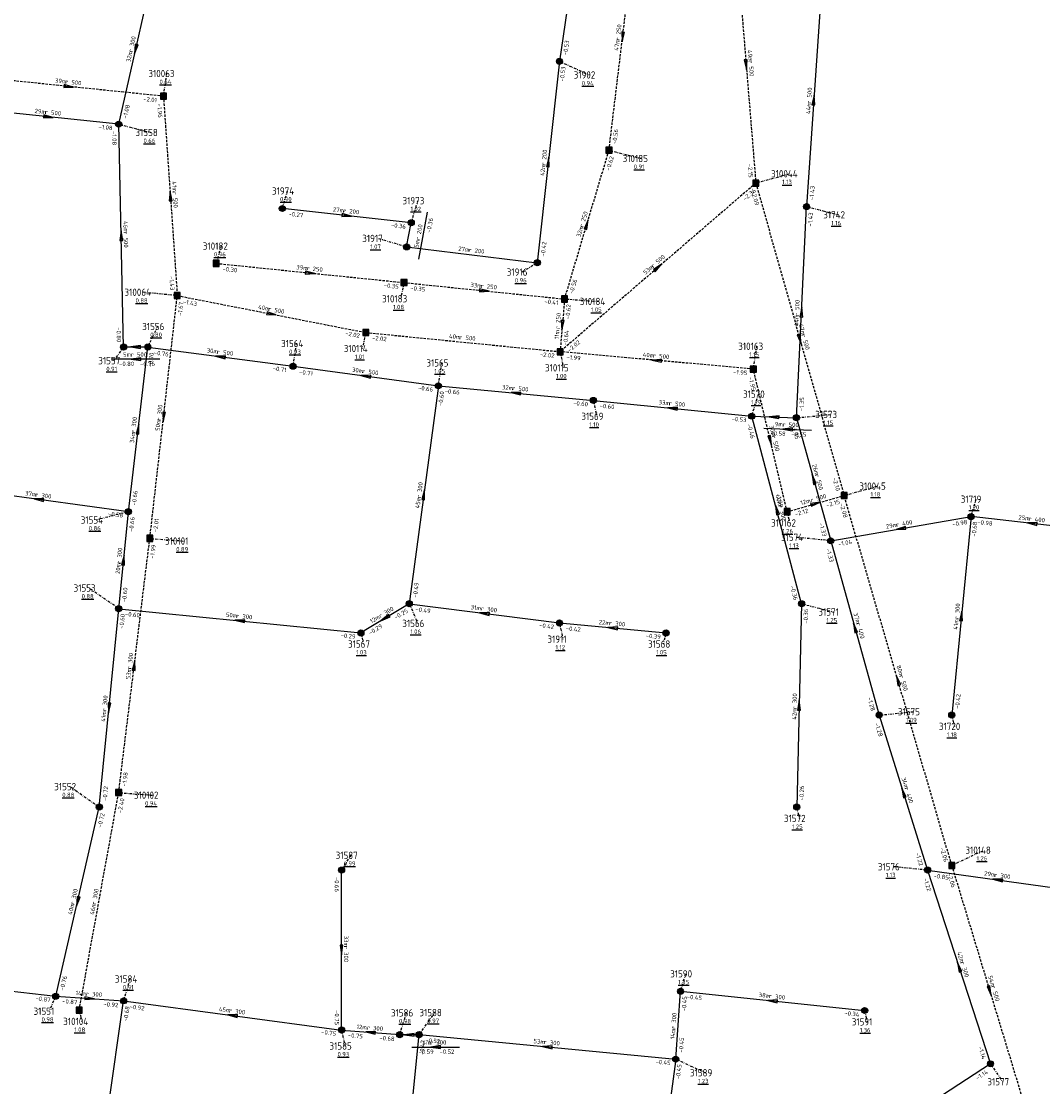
# Model space of a CAD drawing. Extents: x 188323 to 208361, y 565368 to 574910.
# Tile 60 of 256: x 200921 to 201132, y 567921 to 568141. Entities that reach past the tile are written whole.
import ezdxf

# ---------------------------------------------------------------- set-up
doc = ezdxf.new("R2010")
doc.units = 0
doc.linetypes.add('DASHDOT', pattern=[1, 0.5, -0.25, 0, -0.25])
doc.linetypes.add('DASHED', pattern=[0.75, 0.5, -0.25])
doc.layers.get('0').update_dxf_attribs({"linetype": 'CONTINUOUS'})
for name, color, linetype in [('RIO-AFM', 7, 'CONTINUOUS'), ('RIO-BOK', 7, 'CONTINUOUS'), ('RIO-DET', 7, 'CONTINUOUS'), ('RIO-KNP', 7, 'CONTINUOUS'), ('RIO-KNR', 7, 'CONTINUOUS'), ('RIO-LAG_0B', 7, 'CONTINUOUS'), ('RIO-LAG_1B', 7, 'DASHED'), ('RIO-LEN', 7, 'CONTINUOUS'), ('RIO-MVD', 1, 'CONTINUOUS'), ('RIO-VRB', 6, 'DASHDOT'), ('RIO-VRH', 7, 'CONTINUOUS')]:
    doc.layers.add(name, color=color, linetype=linetype)
doc.styles.add('RIO-TXT', font='isocp.shx')

# ---------------------------------------------------------------- blocks, each defined once
blk = doc.blocks.new('L_VHR')
blk.add_lwpolyline([(-0.5, 0), (0.5, 0), (-0.5, 0.15), (-0.5, -0.15), (0.5, 0)])
blk = doc.blocks.new('K_IPR')
blk.add_lwpolyline([(-0.5, -0.5), (0.5, -0.5), (0.5, 0.5), (-0.5, 0.5)], close=True)
blk.add_solid([(-0.5, 0.5), (0.5, 0.5), (-0.5, -0.5), (0.5, -0.5)])
at = {"style": 'RIO-TXT', "flags": 1}
blk.add_attdef('KNOOPNAAM', (2, 2), '', height=1, dxfattribs=at)
blk = doc.blocks.new('K_IPG')
blk.add_circle((0, 0), 0.5)
for points in [[(0, 0), (-0.5, 0), (-0.433013, 0.25)], [(0, 0), (-0.433013, -0.25), (-0.5, 0)], [(0, 0), (-0.433013, 0.25), (-0.25, 0.433013)], [(0, 0), (-0.25, -0.433013), (-0.433013, -0.25)], [(0, 0), (-0.25, 0.433013), (0, 0.5)], [(0, 0), (0, -0.5), (-0.25, -0.433013)], [(0, 0), (0, 0.5), (0.25, 0.433013)], [(0, 0), (0.25, 0.433013), (0.433013, 0.25)], [(0, 0), (0.433013, 0.25), (0.5, 0)], [(0, 0), (0.5, 0), (0.433013, -0.25)], [(0, 0), (0.433013, -0.25), (0.25, -0.433013)], [(0, 0), (0.25, -0.433013), (0, -0.5)]]:
    blk.add_solid(points)
at = {"style": 'RIO-TXT', "flags": 1}
blk.add_attdef('KNOOPNAAM', (2, 2), '', height=1, dxfattribs=at)
blk = doc.blocks.new('519_03______31556_____31557_')
at = {"layer": 'RIO-LAG_0B'}
blk.add_line((0, 0), (-9.821, -0.004), dxfattribs=at)
at = {"layer": 'RIO-VRH', "xscale": 2, "yscale": 2, "zscale": 2, "rotation": 180}
blk.add_blockref('L_VHR', (-4.9105, -0.002), dxfattribs=at)
at = {"layer": 'RIO-AFM', "style": 'RIO-TXT'}
blk.add_text('r 500', height=0.9, rotation=360, dxfattribs=at).set_placement((-5.9907, 0.4984))
at = {"layer": 'RIO-BOK', "style": 'RIO-TXT'}
for s, p in [('-0.80', (-8.4203, -1.4031)), ('-0.76', (-4.0993, -1.4004))]:
    blk.add_text(s, height=0.9, rotation=360, dxfattribs=at).set_placement(p)
at = {"layer": 'RIO-LEN', "style": 'RIO-TXT'}
blk.add_text('5m', height=0.9, rotation=360, dxfattribs=at).set_placement((-7.6107, 0.4974))
blk = doc.blocks.new('521_03______31570_____31573_')
at = {"layer": 'RIO-LAG_0B'}
blk.add_line((0, 0), (9.813, -0.388), dxfattribs=at)
at = {"layer": 'RIO-VRH', "xscale": 2, "yscale": 2, "zscale": 2, "rotation": 537.7047}
blk.add_blockref('L_VHR', (4.9065, -0.194), dxfattribs=at)
at = {"layer": 'RIO-AFM', "style": 'RIO-TXT'}
blk.add_text('r 500', height=0.9, rotation=357.7047, dxfattribs=at).set_placement((3.8468, 0.3486))
at = {"layer": 'RIO-BOK', "style": 'RIO-TXT'}
for s, p in [('-0.58', (1.3435, -1.4541)), ('-0.55', (5.6601, -1.6244))]:
    blk.add_text(s, height=0.9, rotation=357.7047, dxfattribs=at).set_placement(p)
at = {"layer": 'RIO-LEN', "style": 'RIO-TXT'}
blk.add_text('9m', height=0.9, rotation=357.7047, dxfattribs=at).set_placement((2.2281, 0.4125))
blk = doc.blocks.new('524_03______31586_____31588_')
at = {"layer": 'RIO-LAG_0B'}
blk.add_line((0, 0), (9.821, 0), dxfattribs=at)
at = {"layer": 'RIO-VRH', "xscale": 2, "yscale": 2, "zscale": 2, "rotation": 180}
blk.add_blockref('L_VHR', (4.9105, 0), dxfattribs=at)
at = {"layer": 'RIO-AFM', "style": 'RIO-TXT'}
blk.add_text('r 300', height=0.9, dxfattribs=at).set_placement((3.8306, 0.5))
at = {"layer": 'RIO-BOK', "style": 'RIO-TXT'}
for s, p in [('-0.59', (1.3998, -1.4)), ('-0.52', (5.7208, -1.4))]:
    blk.add_text(s, height=0.9, dxfattribs=at).set_placement(p)
at = {"layer": 'RIO-LEN', "style": 'RIO-TXT'}
blk.add_text('4m', height=0.9, dxfattribs=at).set_placement((2.2106, 0.5))
blk = doc.blocks.new('540_03______31917_____31973_')
at = {"layer": 'RIO-LAG_0B'}
blk.add_line((0, 0), (1.811, 9.652), dxfattribs=at)
at = {"layer": 'RIO-AFM', "style": 'RIO-TXT'}
blk.add_text('r 200', height=0.9, rotation=79.3654, dxfattribs=at).set_placement((0.2149, 3.8566))
at = {"layer": 'RIO-BOK', "style": 'RIO-TXT'}
blk.add_text('-0.36', height=0.9, rotation=79.3654, dxfattribs=at).set_placement((2.4308, 5.3635))
at = {"layer": 'RIO-LEN', "style": 'RIO-TXT'}
blk.add_text('5m', height=0.9, rotation=79.3654, dxfattribs=at).set_placement((-0.0839, 2.2644))

msp = doc.modelspace()

# ---------------------------------------------------------------- linework, layer by layer
at = {"layer": 'RIO-LAG_0B'}
for p, q in [((201037.152, 568168.384), (201032, 568132.992)), ((200940.992, 568120), (200948, 568150.976)), ((201086, 568147.008), (201083.008, 568102.976)), ((201032, 568132.992), (201027.424, 568091.392)), ((200940.992, 568120), (200912, 568123.008)), ((200942, 568073.984), (200940.992, 568120)), ((201001.392, 568099.648), (200974.784, 568102.592)), ((201080.928, 568059.392), (201083.008, 568102.976)), ((201000.448, 568094.656), (201001.392, 568099.648)), ((201000.448, 568094.656), (201027.424, 568091.392)), ((200947.008, 568073.984), (200942, 568073.984)), ((200943.008, 568040), (200947.008, 568073.984)), ((200947.008, 568073.984), (200976.992, 568070.016)), ((200976.992, 568070.016), (201007.008, 568065.984)), ((201007.008, 568065.984), (201000.992, 568020.992)), ((201007.008, 568065.984), (201039.008, 568062.976)), ((201039.008, 568062.976), (201071.696, 568059.712)), ((201082, 568020.992), (201071.696, 568059.712)), ((201071.696, 568059.712), (201080.928, 568059.392)), ((201080.928, 568059.392), (201088, 568033.984)), ((200943.008, 568040), (200906, 568044.992)), ((200940.992, 568019.968), (200943.008, 568040)), ((201088, 568033.984), (201116.992, 568038.976)), ((201116.992, 568038.976), (201112.992, 567998.016)), ((201142.192, 568036.096), (201116.992, 568038.976)), ((201088, 568033.984), (201098, 567998.016)), ((201000.992, 568020.992), (200991.008, 568014.976)), ((201000.992, 568020.992), (201032, 568017.024)), ((201082, 568020.992), (201080.992, 567979.008)), ((200936.992, 567979.008), (200940.992, 568019.968)), ((200940.992, 568019.968), (200991.008, 568014.976)), ((201032, 568017.024), (201054, 568014.976)), ((201098, 567998.016), (201108, 567966.016)), ((200928, 567939.968), (200936.992, 567979.008)), ((200987.008, 567932.992), (200987.008, 567966.016)), ((201108, 567966.016), (201120.992, 567926.016)), ((201108, 567966.016), (201136.992, 567961.984)), ((200876, 567945.984), (200928, 567939.968)), ((200928, 567939.968), (200942, 567939.008)), ((200936, 567897.024), (200942, 567939.008)), ((200942, 567939.008), (200987.008, 567932.992)), ((201056, 567926.976), (201056.992, 567940.992)), ((201056.992, 567940.992), (201095.008, 567937.024)), ((200987.008, 567932.992), (200999.008, 567932.032)), ((200999.008, 567932.032), (201003.008, 567932.032)), ((201000, 567902.016), (201003.008, 567932.032)), ((201003.008, 567932.032), (201056, 567926.976)), ((201056, 567926.976), (201051.008, 567889.024)), ((201120.992, 567926.016), (201080.992, 567900.032))]:
    msp.add_line(p, q, dxfattribs=at)
at = {"layer": 'RIO-LAG_1B'}
for p, q in [((201042.224, 568114.624), (201047.84, 568161.344)), ((201068.544, 568156.736), (201072.544, 568107.84)), ((200950.24, 568125.76), (200911.152, 568129.792)), ((200950.24, 568125.76), (200953.088, 568084.608)), ((201033.056, 568083.904), (201042.224, 568114.624)), ((201072.544, 568107.84), (201032.128, 568073.024)), ((201072.544, 568107.84), (201090.768, 568043.328)), ((200961.136, 568091.264), (200999.904, 568087.296)), ((200999.904, 568087.296), (201033.056, 568083.904)), ((200947.424, 568034.496), (200953.088, 568084.608)), ((200953.088, 568084.608), (200992, 568076.992)), ((201033.056, 568083.904), (201032.128, 568073.024)), ((200992, 568076.992), (201032.128, 568073.024)), ((201072.032, 568069.44), (201032.128, 568073.024)), ((201079.008, 568040), (201072.032, 568069.44)), ((201079.008, 568040), (201090.768, 568043.328)), ((201112.992, 567966.976), (201090.768, 568043.328)), ((200940.992, 567982.016), (200947.424, 568034.496)), ((200932.832, 567937.088), (200940.992, 567982.016)), ((201112.992, 567966.976), (201128.704, 567915.136))]:
    msp.add_line(p, q, dxfattribs=at)
at = {"layer": 'RIO-VRB'}
for p, q in [((201032, 568133), (201038.1269, 568130.1622)), ((200950.24, 568125.74), (200950.9471, 568130.4532)), ((200941, 568120), (200947.6482, 568118.28)), ((201042.22, 568114.63), (201048.8682, 568112.91)), ((201072.55, 568107.84), (201079.5175, 568109.7687)), ((200974.78, 568102.62), (200975.8314, 568106.2097)), ((201001.39, 568099.67), (201002.7833, 568104.1994)), ((201083, 568103), (201089.6482, 568101.28)), ((201000.45, 568094.66), (200994.467, 568096.4131)), ((200961.14, 568091.24), (200962.1914, 568094.8297)), ((201027.43, 568091.39), (201024.3094, 568089.4694)), ((200999.91, 568087.27), (200999.2042, 568083.9566)), ((200953.09, 568084.6), (200946.015, 568085.2978)), ((201033.06, 568083.93), (201040.0275, 568083.4013)), ((200947, 568074), (200949.0371, 568078.2293)), ((200992, 568077), (200991.2942, 568073.6866)), ((200942, 568074), (200939.964, 568071.1701)), ((200977, 568070), (200977.7071, 568074.7132)), ((201072.03, 568069.43), (201072.7371, 568074.1432)), ((201032.13, 568073.01), (201032.8371, 568069.6968)), ((201007, 568066), (201007.7071, 568070.7132)), ((201039, 568063), (201039.7071, 568059.6868)), ((201071.7, 568059.74), (201073.0933, 568064.2694)), ((201080.93, 568059.37), (201088.005, 568060.07)), ((201090.77, 568043.35), (201097.7375, 568045.2787)), ((201117, 568039), (201118.0514, 568042.5897)), ((200943, 568040), (200936.3525, 568038.2779)), ((201079, 568040), (201079.5335, 568037.6716)), ((200947.43, 568034.47), (200954.3975, 568033.9413)), ((201088, 568034), (201080.925, 568034.6978)), ((200941, 568020), (200934.8719, 568024.2359)), ((201001, 568021), (201002.7352, 568016.9308)), ((201082, 568021), (201088.6482, 568019.28)), ((201032, 568017), (201032.7071, 568013.6868)), ((200991, 568015), (200991.5335, 568012.6716)), ((201054, 568015), (201053.4674, 568012.6715)), ((201098, 567998), (201105.075, 567998.7)), ((201113, 567998), (201113.5335, 567995.6716)), ((200937, 567979), (200930.8719, 567983.2359)), ((200941, 567982), (200947.9675, 567981.4713)), ((201081, 567979), (201081.5335, 567976.6716)), ((201113, 567967), (201119.6482, 567970.12)), ((200987, 567966), (200988.9764, 567969.0558)), ((201108, 567966), (201100.925, 567966.6978)), ((200942, 567939), (200943.3933, 567943.5294)), ((201057, 567941), (201058.0514, 567944.5897)), ((200928, 567940), (200926.608, 567936.8701)), ((200932.83, 567937.1), (200933.3635, 567934.7716)), ((201095, 567937), (201095.5335, 567934.6716)), ((200999, 567932), (201000.3933, 567936.5294)), ((201003, 567932), (201006.2618, 567936.588)), ((200987, 567933), (200987.7071, 567929.6868)), ((201056, 567927), (201062.1269, 567924.1622)), ((201121, 567926), (201123.537, 567922.3047))]:
    msp.add_line(p, q, dxfattribs=at)

# ---------------------------------------------------------------- block references
at = {"layer": 'RIO-DET'}
for name, p in [('540_03______31917_____31973_', (201002.944, 568092.16)), ('519_03______31556_____31557_', (200949.504, 568071.488)), ('521_03______31570_____31573_', (201074.208, 568057.216)), ('524_03______31586_____31588_', (201001.504, 567929.472))]:
    msp.add_blockref(name, p, dxfattribs=at)
at = {"layer": 'RIO-KNP', "xscale": 1.25, "yscale": 1.25, "zscale": 1.25}
for name, p in [('K_IPG', (201032, 568132.992)), ('K_IPR', (200950.24, 568125.76)), ('K_IPG', (200940.992, 568120)), ('K_IPR', (201042.224, 568114.624)), ('K_IPR', (201072.544, 568107.84)), ('K_IPG', (200974.784, 568102.592)), ('K_IPG', (201083.008, 568102.976)), ('K_IPG', (201001.392, 568099.648)), ('K_IPG', (201000.448, 568094.656)), ('K_IPR', (200961.136, 568091.264)), ('K_IPG', (201027.424, 568091.392)), ('K_IPR', (200999.904, 568087.296)), ('K_IPR', (200953.088, 568084.608)), ('K_IPR', (201033.056, 568083.904)), ('K_IPR', (200992, 568076.992)), ('K_IPG', (200942, 568073.984)), ('K_IPG', (200947.008, 568073.984)), ('K_IPR', (201032.128, 568073.024)), ('K_IPG', (200976.992, 568070.016)), ('K_IPR', (201072.032, 568069.44)), ('K_IPG', (201007.008, 568065.984)), ('K_IPG', (201039.008, 568062.976)), ('K_IPG', (201071.696, 568059.712)), ('K_IPG', (201080.928, 568059.392)), ('K_IPR', (201090.768, 568043.328)), ('K_IPG', (200943.008, 568040)), ('K_IPR', (201079.008, 568040)), ('K_IPG', (201116.992, 568038.976)), ('K_IPR', (200947.424, 568034.496)), ('K_IPG', (201088, 568033.984)), ('K_IPG', (200940.992, 568019.968)), ('K_IPG', (201000.992, 568020.992)), ('K_IPG', (201082, 568020.992)), ('K_IPG', (201032, 568017.024)), ('K_IPG', (200991.008, 568014.976)), ('K_IPG', (201054, 568014.976)), ('K_IPG', (201098, 567998.016)), ('K_IPG', (201112.992, 567998.016)), ('K_IPR', (200940.992, 567982.016)), ('K_IPG', (200936.992, 567979.008)), ('K_IPG', (201080.992, 567979.008)), ('K_IPR', (201112.992, 567966.976)), ('K_IPG', (200987.008, 567966.016)), ('K_IPG', (201108, 567966.016)), ('K_IPG', (201056.992, 567940.992)), ('K_IPG', (200928, 567939.968)), ('K_IPG', (200942, 567939.008)), ('K_IPR', (200932.832, 567937.088)), ('K_IPG', (201095.008, 567937.024)), ('K_IPG', (200987.008, 567932.992)), ('K_IPG', (200999.008, 567932.032)), ('K_IPG', (201003.008, 567932.032)), ('K_IPG', (201056, 567926.976)), ('K_IPG', (201120.992, 567926.016))]:
    msp.add_blockref(name, p, dxfattribs=at)
at = {"layer": 'RIO-VRH', "xscale": 2, "yscale": 2, "zscale": 2}
for p, rotation in [((201045.03, 568138), 263.1353), ((200944.5, 568135.5), 257.2679), ((201070.545, 568132.285), 274.6976), ((200930.695, 568127.77), 354.071), ((201084.5, 568125), 446.0908), ((200926.5, 568121.5), 354.0945), ((201029.715, 568112.195), 443.7239), ((200951.665, 568105.17), 453.9716), ((200988.085, 568101.145), 353.6746), ((201037.64, 568099.28), 73.379), ((200941.5, 568097), 91.2543), ((201052.34, 568090.425), 400.7474), ((200980.525, 568089.255), 354.154), ((201016.485, 568085.6), 354.2472), ((201081.965, 568081.185), 87.2749), ((200972.545, 568080.8), 348.9491), ((201032.595, 568078.47), 265.1236), ((201081.66, 568075.595), 285.7838), ((200944.5, 568074), 180), ((200962, 568072), 532.4061), ((201052.08, 568071.22), 174.8734), ((200992, 568068), 532.4061), ((201023, 568064.5), 534.6447), ((200950.26, 568059.535), 263.5498), ((201055.35, 568061.37), 534.3074), ((200945, 568057), 83.2818), ((201076.315, 568059.555), 537.7047), ((201075.515, 568054.715), 283.3318), ((201084.465, 568046.685), 465.5794), ((200924.5, 568042.5), 172.3047), ((201004, 568043.5), 442.397), ((201076.85, 568040.37), 104.8966), ((201084.885, 568041.675), 15.8859), ((201129.595, 568037.55), 173.4334), ((201102.5, 568036.5), 189.7814), ((200942, 568030), 84.2809), ((200996, 568018), 210.9606), ((201016.5, 568019), 532.6484), ((201115, 568018.5), 444.4193), ((200966, 568017.5), 534.29), ((201043, 568016), 534.8061), ((201093, 568016), 465.5316), ((200944.215, 568008.235), 83.0051), ((201101.885, 568005.175), 106.2408), ((201081.5, 568000), 448.6271), ((200939, 567999.5), 264.4193), ((201103, 567982), 467.3614), ((201122.5, 567964), 532.1475), ((200932.5, 567959.5), 256.9976), ((200987, 567949.5), 270), ((201114.5, 567946), 468.0114), ((201120.85, 567941.075), 286.8535), ((200935, 567939.5), 355.9148), ((201076, 567939), 533.9916), ((200964.5, 567936), 532.4061), ((200993, 567932.5), 535.2368), ((201001, 567932), 180), ((201029.5, 567929.5), 534.6112)]:
    msp.add_blockref('L_VHR', p, dxfattribs=dict(at, rotation=rotation))

# ---------------------------------------------------------------- texts
at = {"layer": 'RIO-AFM', "style": 'RIO-TXT'}
for s, rotation, p in [('r 250', 83.1353, (201044.4368, 568137.2552)), ('r 300', 77.2679, (200943.8338, 568134.8199)), ('r 500', 274.6976, (201070.9921, 568133.1347)), ('r 500', 354.071, (200929.9418, 568128.3629)), ('r 500', 446.0908, (201083.9326, 568124.2265)), ('r 500', 354.0945, (200925.746, 568122.0894)), ('r 200', 443.7239, (201029.1168, 568111.4455)), ('r 500', 273.9716, (200952.1203, 568106.014)), ('r 200', 353.6746, (200987.3357, 568101.7392)), ('r 250', 73.379, (201036.9292, 568098.6467)), ('r 500', 271.2543, (200941.9963, 568097.8217)), ('r 200', 353.0901, (201013.1966, 568093.6269)), ('r 500', 400.7474, (201051.389, 568090.2872)), ('r 250', 354.154, (200979.7707, 568089.8468)), ('r 250', 354.2472, (201015.7296, 568086.1887)), ('r 500', 348.9491, (200971.8478, 568081.4579)), ('r 500', 87.2749, (201081.4272, 568080.3996)), ('r 250', 445.1236, (201032.0251, 568077.7051)), ('r 500', 354.3225, (201011.309, 568075.595)), ('r 500', 285.7838, (201081.9408, 568076.5165)), ('r 500', 352.4061, (200961.2639, 568072.6117)), ('r 500', 354.8734, (201051.3186, 568071.8026)), ('r 500', 352.4061, (200991.2639, 568068.6117)), ('r 500', 354.6447, (201022.2407, 568065.0831)), ('r 500', 354.3073, (201054.5943, 568061.9578)), ('r 300', 83.5498, (200949.6723, 568058.786)), ('r 300', 83.2818, (200944.4088, 568056.2538)), ('r 500', 283.3318, (201075.8236, 568055.6208)), ('r 500', 285.5794, (201084.7366, 568047.6022)), ('r 300', 442.397, (201003.3835, 568042.7647)), ('r 300', 352.3047, (200923.7654, 568043.1152)), ('r 500', 15.8859, (201083.9689, 568041.9341)), ('r 300', 284.8966, (201077.1367, 568041.2851)), ('r 400', 9.7814, (201101.6165, 568036.855)), ('r 400', 353.4334, (201128.8479, 568038.1469)), ('r 300', 84.2809, (200941.4219, 568029.2435)), ('r 300', 352.6484, (201015.7611, 568019.609)), ('r 300', 444.4193, (201114.4112, 568017.743)), ('r 300', 354.29, (200965.2449, 568018.0935)), ('r 300', 390.9606, (200995.046, 568018.0144)), ('r 300', 354.8061, (201042.2386, 568016.5778)), ('r 400', 285.5316, (201093.2758, 568016.9176)), ('r 300', 83.0051, (200943.6202, 568007.4917)), ('r 500', 286.2408, (201102.1622, 568006.0998)), ('r 300', 84.4193, (200938.4237, 567998.7421)), ('r 300', 448.6271, (201080.968, 567999.2017)), ('r 400', 287.3614, (201103.2452, 567982.9256)), ('r 300', 352.1475, (201121.7666, 567964.6147)), ('r 300', 76.9976, (200931.8306, 567958.8228)), ('r 300', 79.6793, (200936.2781, 567958.8425)), ('r 300', 270, (200987.5075, 567950.3102)), ('r 300', 288.0114, (201114.7372, 567946.9293)), ('r 500', 286.8535, (201121.1096, 567942.0006)), ('r 300', 355.9148, (200934.2274, 567940.0604)), ('r 300', 353.9916, (201075.2473, 567939.5937)), ('r 300', 352.4061, (200963.7647, 567936.6165)), ('r 300', 85.9057, (201055.9435, 567933.2274)), ('r 300', 355.2368, (200992.2341, 567933.0689)), ('r 300', 354.6112, (201028.7417, 567930.0902))]:
    msp.add_text(s, height=0.9, rotation=rotation, dxfattribs=at).set_placement(p)
at = {"layer": 'RIO-BOK', "style": 'RIO-TXT'}
for s, rotation, p in [('-0.53', 441.7009, (201033.5865, 568134.1843)), ('-0.53', 443.7239, (201032.9203, 568128.7747)), ('-1.08', 77.2679, (200942.6739, 568121.057)), ('-2.01', 354.071, (200946.02, 568124.7932)), ('-1.96', 273.9716, (200948.941, 568124.246)), ('-1.08', 354.0945, (200936.7792, 568119.0451)), ('-1.08', 271.2543, (200939.6317, 568118.5693)), ('-0.56', 83.1353, (201043.7771, 568115.8526)), ('-0.62', 73.379, (201042.3891, 568110.3003)), ('-2.15', 274.6976, (201070.848, 568111.8137)), ('-2.36', 400.7474, (201070.3378, 568104.1269)), ('-2.09', 285.7838, (201071.5844, 568106.1117)), ('-1.43', 446.0908, (201084.4912, 568104.3022)), ('-0.27', 353.6746, (200976.018, 568101.0751)), ('-0.36', 353.6746, (200997.1629, 568098.7445)), ('-1.43', 87.2749, (201084.2041, 568098.838)), ('-0.42', 443.7239, (201028.9737, 568092.6295)), ('-1.43', 273.9716, (200951.4335, 568088.595)), ('-0.30', 354.154, (200962.3909, 568089.7055)), ('-0.35', 354.154, (200995.6909, 568086.3169)), ('-0.35', 354.2472, (201001.1634, 568085.7375)), ('-0.56', 73.379, (201034.8018, 568084.8711)), ('-1.67', 83.5498, (200954.0211, 568080.3681)), ('-1.43', 348.9491, (200954.1965, 568082.9583)), ('-0.41', 354.2472, (201028.842, 568082.9665)), ('-0.62', 445.1236, (201034.1027, 568079.7265)), ('-0.80', 271.2543, (200940.5378, 568078.0694)), ('-2.02', 348.9491, (200987.7124, 568076.434)), ('-2.02', 354.3225, (200993.2554, 568075.4692)), ('-0.64', 445.1236, (201033.6429, 568074.2869)), ('-0.76', 352.4061, (200948.2035, 568072.428)), ('-2.02', 400.7474, (201034.1044, 568072.8644)), ('-0.70', 83.2818, (200947.9113, 568069.7638)), ('-2.02', 354.3225, (201027.9137, 568072.0454)), ('-1.99', 354.8734, (201033.4, 568071.4913)), ('-0.71', 352.4061, (200972.7533, 568069.1706)), ('-0.71', 352.4061, (200978.2035, 568068.428)), ('-1.95', 354.8734, (201067.8237, 568068.4247)), ('-1.95', 283.3318, (201070.9913, 568067.7446)), ('-0.66', 352.4061, (201002.7533, 568065.1706)), ('-0.60', 442.397, (201007.82, 568061.7548)), ('-0.66', 354.6447, (201008.264, 568064.4763)), ('-0.60', 354.6447, (201034.7892, 568062.0065)), ('-0.60', 354.3073, (201040.255, 568061.4688)), ('-1.35', 87.2749, (201082.3948, 568060.7019)), ('-0.53', 354.3073, (201067.4837, 568058.7717)), ('-0.46', 284.8966, (201070.7078, 568058.0269)), ('-1.35', 285.5794, (201079.9582, 568057.6452)), ('-2.10', 285.7838, (201088.3465, 568046.9255)), ('-0.66', 83.2818, (200944.554, 568041.2266)), ('-1.99', 283.3318, (201076.7091, 568043.6703)), ('-2.15', 15.8859, (201087.2092, 568040.8809)), ('-2.12', 15.8859, (201080.7296, 568039.0367)), ('-2.08', 286.2408, (201089.8182, 568041.6141)), ('-0.58', 352.3047, (200938.7526, 568039.1825)), ('-0.66', 84.2809, (200943.985, 568035.7801)), ('-2.01', 83.5498, (200948.9782, 568035.7039)), ('-0.98', 9.7814, (201113.1964, 568036.9236)), ('-0.98', 353.4334, (201118.2315, 568037.4499)), ('-1.33', 285.5794, (201085.5643, 568037.5775)), ('-0.68', 444.4193, (201117.9719, 568034.7857)), ('-1.04', 9.7814, (201089.6173, 568032.8582)), ('-1.99', 83.0051, (200948.3208, 568030.2294)), ('-1.33', 285.5316, (201087.0268, 568032.276)), ('-0.49', 442.397, (201002.572, 568022.2035)), ('-0.60', 84.2809, (200942.5323, 568021.2535)), ('-0.36', 284.8966, (201079.6155, 568024.6087)), ('-0.60', 84.4193, (200941.9952, 568015.7826)), ('-0.60', 354.29, (200942.2545, 568018.4685)), ('-0.25', 390.9606, (200998.2019, 568017.6941)), ('-0.49', 352.6484, (201002.2101, 568019.4331)), ('-0.36', 448.6271, (201083.278, 568016.8682)), ('-0.29', 390.9606, (200992.9209, 568014.5209)), ('-0.42', 352.6484, (201027.7564, 568016.1533)), ('-0.42', 354.8061, (201033.2682, 568015.4798)), ('-0.29', 354.29, (200986.7842, 568014.044)), ('-0.39', 354.8061, (201049.7911, 568013.9883)), ('-1.28', 285.5316, (201095.5742, 568001.5808)), ('-0.42', 444.4193, (201114.5285, 567999.2582)), ('-1.28', 287.3614, (201097.0824, 567996.2458)), ('-1.98', 83.0051, (200942.5599, 567983.2191)), ('-0.72', 84.4193, (200938.5293, 567980.2572)), ('-0.26', 448.6271, (201082.4321, 567980.367)), ('-2.40', 79.6793, (200941.6433, 567977.7151)), ('-0.72', 76.9976, (200937.442, 567974.689)), ('-2.06', 286.2408, (201110.5556, 567970.5583)), ('-1.22', 287.3614, (201105.4588, 567969.5008)), ('-0.66', 270, (200985.6007, 567964.5996)), ('-1.22', 288.0114, (201107.1023, 567964.2355)), ('-0.85', 352.1475, (201109.1964, 567964.4226)), ('-2.06', 286.8535, (201112.0668, 567965.254)), ('-0.76', 76.9976, (200929.6789, 567941.0491)), ('-0.87', 353.4187, (200923.7707, 567939.1095)), ('-0.87', 355.9148, (200929.2974, 567938.5046)), ('-0.45', 85.9057, (201058.1043, 567936.8098)), ('-0.45', 353.9916, (201058.2465, 567939.4619)), ('-0.92', 355.9148, (200937.8111, 567937.902)), ('-0.68', 81.8616, (200942.806, 567934.7426)), ('-0.92', 352.4061, (200943.2035, 567937.428)), ('-0.75', 270, (200985.6137, 567937.0996)), ('-0.34', 353.9916, (201090.7779, 567936.0584)), ('-0.75', 352.4061, (200982.7548, 567932.18)), ('-0.75', 355.2368, (200988.2796, 567931.4894)), ('-0.68', 355.2368, (200994.7984, 567930.9503)), ('-0.47', 84.2809, (201003.985, 567927.7802)), ('-0.52', 354.6112, (201004.2631, 567930.4755)), ('-0.45', 85.9057, (201057.4962, 567928.2965)), ('-1.14', 288.0114, (201118.4242, 567929.4738)), ('-0.45', 354.6112, (201051.7899, 567926.0223)), ('-0.45', 442.4958, (201056.8317, 567922.7554)), ('-1.14', 393.0205, (201118.3105, 567922.615))]:
    msp.add_text(s, height=0.9, rotation=rotation, dxfattribs=at).set_placement(p)
at = {"layer": 'RIO-KNR', "style": 'RIO-TXT'}
for s, p in [('310063', (200947.1221, 568129.7032)), ('31902', (201034.9394, 568129.4122)), ('31558', (200944.4607, 568117.53)), ('310185', (201045.0432, 568112.16)), ('310044', (201075.6925, 568109.0187)), ('31974', (200972.6439, 568105.4597)), ('31973', (200999.5958, 568103.4494)), ('31742', (201086.4607, 568100.53)), ('310182', (200958.3664, 568094.0797)), ('31917', (200991.2795, 568095.6631)), ('31916', (201021.1219, 568088.7194)), ('310064', (200942.19, 568084.5478)), ('310183', (200995.3792, 568083.2066)), ('310184', (201036.2025, 568082.6513)), ('31556', (200945.8496, 568077.4793)), ('31564', (200974.5196, 568073.9632)), ('310114', (200987.4692, 568072.9366)), ('310163', (201068.9121, 568073.3932)), ('31557', (200936.7765, 568070.4201)), ('31565', (201004.5196, 568069.9632)), ('310115', (201029.0121, 568068.9468)), ('31570', (201069.9058, 568063.5194)), ('31569', (201036.5196, 568058.9368)), ('31573', (201084.8175, 568059.32)), ('310045', (201093.9125, 568044.5287)), ('31719', (201114.8639, 568041.8397)), ('31554', (200933.165, 568037.5279)), ('310162', (201075.7085, 568036.9216)), ('310101', (200950.5725, 568033.1913)), ('31574', (201077.7375, 568033.9478)), ('31553', (200931.6844, 568023.4859)), ('31571', (201085.4607, 568018.53)), ('31566', (200999.5477, 568016.1808)), ('31911', (201029.5196, 568012.9368)), ('31567', (200988.346, 568011.9216)), ('31568', (201050.2799, 568011.9215)), ('31575', (201101.8875, 567997.95)), ('31720', (201110.346, 567994.9216)), ('31552', (200927.6844, 567982.4859)), ('310102', (200944.1425, 567980.7213)), ('31572', (201078.346, 567975.9216)), ('31587', (200985.7889, 567968.3058)), ('310148', (201115.8232, 567969.37)), ('31576', (201097.7375, 567965.9478)), ('31584', (200940.2058, 567942.7794)), ('31590', (201054.8639, 567943.8397)), ('31551', (200923.4205, 567936.1201)), ('31586', (200997.2058, 567935.7794)), ('31588', (201003.0743, 567935.838)), ('310104', (200929.5385, 567934.0216)), ('31591', (201092.346, 567933.9216)), ('31585', (200984.5196, 567928.9368)), ('31589', (201058.9394, 567923.4122)), ('31577', (201120.3495, 567921.5547))]:
    msp.add_text(s, height=1.5, dxfattribs=at).set_placement(p)
at = {"layer": 'RIO-LEN', "style": 'RIO-TXT'}
for s, rotation, p in [('47m', 83.1353, (201044.179, 568135.1107)), ('32m', 77.2679, (200943.3581, 568132.7129)), ('49m', 274.6976, (201070.8141, 568135.2874)), ('39m', 354.071, (200927.7933, 568128.5847)), ('44m', 446.0908, (201083.787, 568122.0714)), ('29m', 354.0945, (200923.5974, 568122.3103)), ('42m', 443.7239, (201028.8824, 568109.2982)), ('41m', 273.9716, (200951.9697, 568108.1688)), ('27m', 353.6746, (200985.1887, 568101.9758)), ('46m', 271.2543, (200941.948, 568099.9811)), ('32m', 73.379, (201036.3117, 568096.5768)), ('27m', 353.0901, (201011.0521, 568093.8855)), ('39m', 354.154, (200977.6218, 568090.0654)), ('53m', 400.7474, (201049.7535, 568088.8761)), ('33m', 354.2472, (201013.5803, 568086.4039)), ('40m', 348.9491, (200969.7276, 568081.8706)), ('44m', 87.2749, (201081.3248, 568078.2421)), ('11m', 445.1236, (201031.8431, 568075.5528)), ('67m', 285.7838, (201081.3522, 568078.5947)), ('40m', 354.3225, (201009.1594, 568075.8073)), ('30m', 352.4061, (200959.1227, 568072.8958)), ('40m', 354.8734, (201049.1672, 568071.9942)), ('30m', 352.4061, (200989.1227, 568068.8958)), ('32m', 354.6447, (201020.09, 568065.2833)), ('33m', 354.3073, (201052.4448, 568062.1707)), ('50m', 83.5498, (200949.4299, 568056.6397)), ('30m', 283.3318, (201075.3245, 568057.7223)), ('34m', 83.2818, (200944.1564, 568054.1086)), ('26m', 285.5794, (201084.1554, 568049.6825)), ('37m', 352.3047, (200921.6247, 568043.4031)), ('45m', 442.397, (201003.0994, 568040.6234)), ('40m', 284.8966, (201076.5804, 568043.3722)), ('12m', 15.8859, (201081.8914, 568041.3428)), ('25m', 353.4334, (201126.7019, 568038.3926)), ('29m', 9.7814, (201099.4879, 568036.488)), ('20m', 84.2809, (200941.2069, 568027.0942)), ('31m', 352.6484, (201013.6187, 568019.884)), ('50m', 354.29, (200963.0955, 568018.3071)), ('12m', 390.9606, (200993.1945, 568016.9019)), ('37m', 285.5316, (201092.6964, 568018.9984)), ('22m', 354.8061, (201040.0873, 568016.772)), ('41m', 444.4193, (201114.2028, 568015.5931)), ('53m', 83.0051, (200943.3574, 568005.3477)), ('80m', 286.2408, (201101.5571, 568008.1733)), ('41m', 84.4193, (200938.214, 567996.5923)), ('42m', 448.6271, (201080.918, 567997.0423)), ('34m', 287.3614, (201102.5996, 567984.9868)), ('29m', 352.1475, (201119.6267, 567964.9085)), ('40m', 76.9976, (200931.3449, 567956.7181)), ('46m', 79.6793, (200935.8914, 567956.7174)), ('33m', 270, (200987.5064, 567952.4702)), ('42m', 288.0114, (201114.0683, 567948.9831)), ('54m', 286.8535, (201120.4823, 567944.0675)), ('14m', 355.9148, (200932.0728, 567940.2129)), ('38m', 353.9916, (201073.099, 567939.8184)), ('45m', 352.4061, (200961.6234, 567936.9006)), ('12m', 355.2368, (200990.0814, 567933.2469)), ('14m', 85.9057, (201055.7896, 567931.0729)), ('53m', 354.6112, (201026.5911, 567930.2917))]:
    msp.add_text(s, height=0.9, rotation=rotation, dxfattribs=at).set_placement(p)
at = {"layer": 'RIO-MVD', "style": 'RIO-TXT'}
for s, p in [('%%U0.64', (200949.4171, 568128.3032)), ('%%U0.94', (201036.5969, 568128.0122)), ('%%U0.66', (200946.1182, 568116.13)), ('%%U0.91', (201047.3382, 568110.76)), ('%%U1.13', (201077.9875, 568107.6187)), ('%%U0.90', (200974.3014, 568104.0597)), ('%%U1.02', (201001.2533, 568102.0494)), ('%%U1.16', (201088.1182, 568099.13)), ('%%U1.07', (200992.937, 568094.2631)), ('%%U0.96', (200960.6614, 568092.6797)), ('%%U0.96', (201022.7794, 568087.3194)), ('%%U0.88', (200944.485, 568083.1478)), ('%%U1.08', (200997.6742, 568081.8066)), ('%%U1.05', (201038.4975, 568081.2513)), ('%%U0.80', (200947.5071, 568076.0793)), ('%%U0.93', (200976.1771, 568072.5632)), ('%%U1.01', (200989.7642, 568071.5366)), ('%%U1.15', (201071.2071, 568071.9932)), ('%%U0.91', (200938.434, 568069.0201)), ('%%U1.05', (201006.1771, 568068.5632)), ('%%U1.00', (201031.3071, 568067.5468)), ('%%U1.19', (201071.5633, 568062.1194)), ('%%U1.10', (201038.1771, 568057.5368)), ('%%U1.15', (201086.475, 568057.92)), ('%%U1.18', (201096.2075, 568043.1287)), ('%%U1.20', (201116.5214, 568040.4397)), ('%%U0.86', (200934.8225, 568036.1279)), ('%%U1.26', (201078.0035, 568035.5216)), ('%%U0.89', (200952.8675, 568031.7913)), ('%%U1.13', (201079.395, 568032.5478)), ('%%U0.88', (200933.3419, 568022.0859)), ('%%U1.25', (201087.1182, 568017.13)), ('%%U1.06', (201001.2052, 568014.7808)), ('%%U1.12', (201031.1771, 568011.5368)), ('%%U1.03', (200990.0035, 568010.5216)), ('%%U1.05', (201051.9374, 568010.5215)), ('%%U1.09', (201103.545, 567996.55)), ('%%U1.18', (201112.0035, 567993.5216)), ('%%U0.88', (200929.3419, 567981.0859)), ('%%U0.94', (200946.4375, 567979.3213)), ('%%U1.25', (201080.0035, 567974.5216)), ('%%U0.99', (200987.4464, 567966.9058)), ('%%U1.26', (201118.1182, 567967.97)), ('%%U1.13', (201099.395, 567964.5478)), ('%%U0.91', (200941.8633, 567941.3794)), ('%%U1.35', (201056.5214, 567942.4397)), ('%%U0.98', (200925.078, 567934.7201)), ('%%U0.98', (200998.8633, 567934.3794)), ('%%U0.97', (201004.7318, 567934.438)), ('%%U1.08', (200931.8335, 567932.6216)), ('%%U1.36', (201094.0035, 567932.5216)), ('%%U0.93', (200986.1771, 567927.5368)), ('%%U1.23', (201060.5969, 567922.0122))]:
    msp.add_text(s, height=0.9, dxfattribs=at).set_placement(p)

doc.saveas('drawing.dxf')
